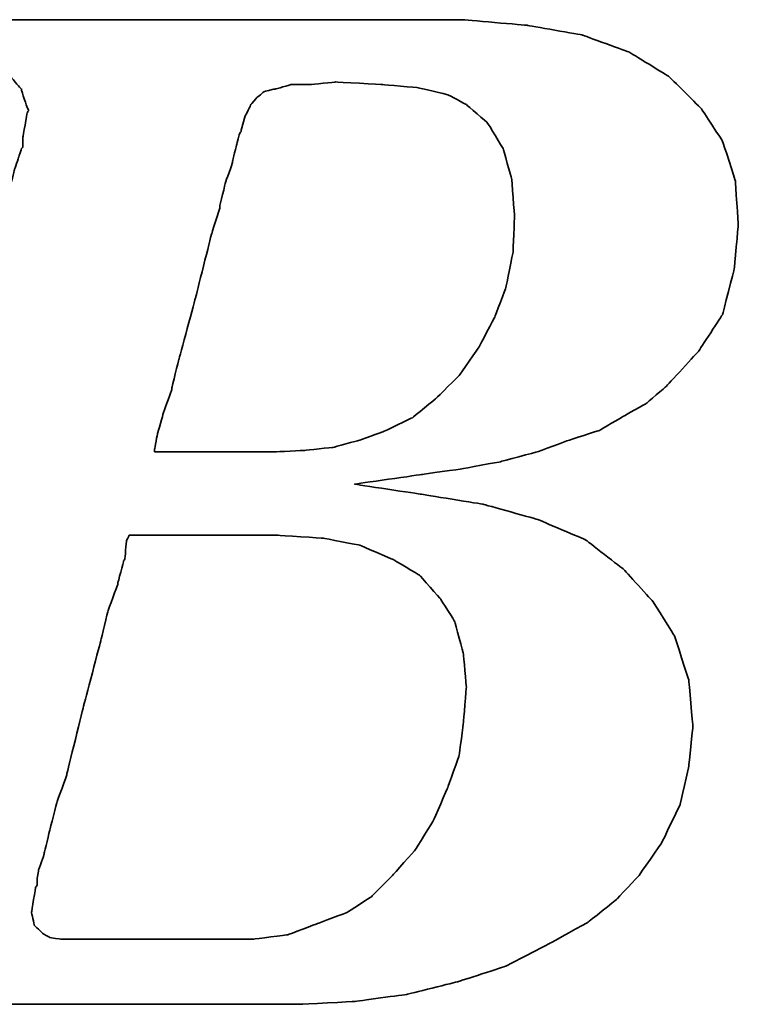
# Model space of a CAD drawing. Header units: millimetres. Extents: x 13 to 548, y 152 to 342.
# Tile 30 of 47: x 413.14 to 416.31, y 199.82 to 204.16. Entities that reach past the tile are written whole.
import ezdxf

# ---------------------------------------------------------------- set-up
doc = ezdxf.new("R2010")
doc.units = ezdxf.units.MM
doc.header["$LTSCALE"] = 0.15
doc.layers.add('DIM', color=4, linetype='CONTINUOUS')
doc.layers.add('layer 1', color=7, linetype='CONTINUOUS')

# ---------------------------------------------------------------- blocks, each defined once
blk = doc.blocks.new('TBI MOTION logo(完整正式版)')
at = {"layer": 'layer 1', "color": 22, "lineweight": 35}
for points, knots in [([(-64.65375, -6.86375), (-64.65375, -6.86375), (-64.84375, -7.29625), (-64.84375, -7.29625), (-64.84375, -7.29625), (-64.84375, -7.29625), (-64.86875, -7.34375), (-64.86875, -7.34375), (-64.86875, -7.34375), (-64.86875, -7.34375), (-64.86875, -7.36875), (-64.86875, -7.36875), (-64.86875, -7.36875), (-64.86875, -7.36875), (-65.15375, -7.65375), (-65.15375, -7.65375), (-65.15375, -7.65375), (-65.15375, -7.65375), (-65.17875, -7.65375), (-65.17875, -7.65375), (-65.17875, -7.65375), (-65.17875, -7.65375), (-65.20375, -7.67875), (-65.20375, -7.67875), (-65.20375, -7.67875), (-65.20375, -7.67875), (-65.58875, -7.87125), (-65.58875, -7.87125), (-65.58875, -7.87125), (-65.58875, -7.87125), (-65.63375, -7.87125), (-65.63375, -7.87125), (-65.63375, -7.87125), (-65.63375, -7.87125), (-65.65875, -7.89375), (-65.65875, -7.89375), (-65.65875, -7.89375), (-65.65875, -7.89375), (-66.09375, -7.94375), (-66.09375, -7.94375), (-66.09375, -7.94375), (-66.09375, -7.94375), (-66.11375, -7.94375), (-66.11375, -7.94375), (-66.11375, -7.94375), (-66.11375, -7.94375), (-66.16375, -7.94375), (-66.16375, -7.94375), (-66.16375, -7.94375), (-66.16375, -7.94375), (-66.30875, -7.94375), (-66.30875, -7.94375), (-66.30875, -7.94375), (-66.30875, -7.94375), (-66.69375, -7.94375), (-66.69375, -7.94375), (-66.69375, -7.94375), (-66.69375, -7.94375), (-67.07375, -7.94375), (-67.07375, -7.94375), (-67.07375, -7.94375), (-67.07375, -7.94375), (-67.12375, -7.94375), (-67.12375, -7.94375), (-67.12375, -7.94375), (-67.12375, -7.94375), (-67.12375, -7.96625), (-67.12375, -7.96625), (-67.12375, -7.96625), (-67.12375, -7.96625), (-67.14875, -7.99125), (-67.14875, -7.99125), (-67.14875, -7.99125), (-67.14875, -7.99125), (-67.24375, -8.34875), (-67.24375, -8.34875), (-67.24375, -8.34875), (-67.24375, -8.34875), (-67.31375, -8.68625), (-67.31375, -8.68625), (-67.31375, -8.68625), (-67.31375, -8.68625), (-67.26875, -8.68625), (-67.26875, -8.68625), (-67.26875, -8.68625), (-67.26875, -8.68625), (-67.07375, -8.68625), (-67.07375, -8.68625), (-67.07375, -8.68625), (-67.07375, -8.68625), (-66.54875, -8.68625), (-66.54875, -8.68625), (-66.54875, -8.68625), (-66.54875, -8.68625), (-65.82625, -8.68625), (-65.82625, -8.68625), (-65.82625, -8.68625), (-65.82625, -8.68625), (-65.01375, -8.68625), (-65.01375, -8.68625), (-65.01375, -8.68625), (-65.01375, -8.68625), (-64.05375, -8.68625), (-64.05375, -8.68625), (-64.05375, -8.68625), (-64.05375, -8.68625), (-62.08375, -8.68625), (-62.08375, -8.68625), (-62.08375, -8.68625), (-62.08375, -8.68625), (-60.06875, -8.68625), (-60.06875, -8.68625), (-60.06875, -8.68625), (-60.06875, -8.68625), (-59.10875, -8.68625), (-59.10875, -8.68625), (-59.10875, -8.68625), (-59.10875, -8.68625), (-58.29375, -8.68625), (-58.29375, -8.68625), (-58.29375, -8.68625), (-58.29375, -8.68625), (-57.57375, -8.68625), (-57.57375, -8.68625), (-57.57375, -8.68625), (-57.57375, -8.68625), (-57.04875, -8.68625), (-57.04875, -8.68625), (-57.04875, -8.68625), (-57.04875, -8.68625), (-56.85375, -8.68625), (-56.85375, -8.68625), (-56.85375, -8.68625), (-56.85375, -8.68625), (-56.70875, -8.68625), (-56.70875, -8.68625), (-56.70875, -8.68625), (-56.70875, -8.68625), (-56.61375, -8.68625), (-56.61375, -8.68625), (-56.61375, -8.68625), (-56.61375, -8.68625), (-56.56875, -8.68625), (-56.56875, -8.68625), (-56.56875, -8.68625), (-56.56875, -8.68625), (-55.65375, -8.63875), (-55.65375, -8.63875), (-55.65375, -8.63875), (-55.65375, -8.63875), (-54.76875, -8.51875), (-54.76875, -8.51875), (-54.76875, -8.51875), (-54.76875, -8.51875), (-53.90375, -8.30375), (-53.90375, -8.30375), (-53.90375, -8.30375), (-53.90375, -8.30375), (-53.08875, -8.03875), (-53.08875, -8.03875), (-53.08875, -8.03875), (-53.08875, -8.03875), (-52.34375, -7.65375), (-52.34375, -7.65375), (-52.34375, -7.65375), (-52.34375, -7.65375), (-51.69875, -7.29625), (-51.69875, -7.29625), (-51.69875, -7.29625), (-51.69875, -7.29625), (-51.21875, -6.91125), (-51.21875, -6.91125), (-51.21875, -6.91125), (-51.21875, -6.91125), (-50.83375, -6.50375), (-50.83375, -6.50375), (-50.83375, -6.50375), (-50.83375, -6.50375), (-50.44875, -5.94875), (-50.44875, -5.94875), (-50.44875, -5.94875), (-50.44875, -5.94875), (-50.13875, -5.30375), (-50.13875, -5.30375), (-50.13875, -5.30375), (-50.13875, -5.30375), (-49.99375, -4.65375), (-49.99375, -4.65375), (-49.99375, -4.65375), (-49.99375, -4.65375), (-49.92375, -3.98375), (-49.92375, -3.98375), (-49.92375, -3.98375), (-49.92375, -3.98375), (-49.99375, -3.19374), (-49.99375, -3.19374), (-49.99375, -3.19374), (-49.99375, -3.19374), (-50.23374, -2.44874), (-50.23374, -2.44874), (-50.23374, -2.44874), (-50.23374, -2.44874), (-50.59375, -1.87374), (-50.59375, -1.87374), (-50.59375, -1.87374), (-50.59375, -1.87374), (-51.09875, -1.31874), (-51.09875, -1.31874), (-51.09875, -1.31874), (-51.09875, -1.31874), (-51.74375, -0.81875), (-51.74375, -0.81875), (-51.74375, -0.81875), (-51.74375, -0.81875), (-52.53875, -0.48125), (-52.53875, -0.48125), (-52.53875, -0.48125), (-52.53875, -0.48125), (-53.47375, -0.21875), (-53.47375, -0.21875), (-53.47375, -0.21875), (-53.47375, -0.21875), (-54.52875, -0.04874), (-54.52875, -0.04874), (-54.52875, -0.04874), (-54.52875, -0.04874), (-55.65375, 0.12125), (-55.65375, 0.12125), (-55.65375, 0.12125), (-55.65375, 0.12125), (-54.50375, 0.28624), (-54.50375, 0.28624), (-54.50375, 0.28624), (-54.50375, 0.28624), (-53.83375, 0.38124), (-53.83375, 0.38124), (-53.83375, 0.38124), (-53.83375, 0.38124), (-53.18375, 0.50125), (-53.18375, 0.50125), (-53.18375, 0.50125), (-53.18375, 0.50125), (-52.55875, 0.66874), (-52.55875, 0.66874), (-52.55875, 0.66874), (-52.55875, 0.66874), (-52.03375, 0.86124), (-52.03375, 0.86124), (-52.03375, 0.86124), (-52.03375, 0.86124), (-51.50374, 1.03124), (-51.50374, 1.03124), (-51.50374, 1.03124), (-51.50374, 1.03124), (-51.09875, 1.27125), (-51.09875, 1.27125), (-51.09875, 1.27125), (-51.09875, 1.27125), (-50.71375, 1.48624), (-50.71375, 1.48624), (-50.71375, 1.48624), (-50.71375, 1.48624), (-50.37625, 1.77625), (-50.37625, 1.77625), (-50.37625, 1.77625), (-50.37625, 1.77625), (-49.82375, 2.37625), (-49.82375, 2.37625), (-49.82375, 2.37625), (-49.82375, 2.37625), (-49.41875, 2.99625), (-49.41875, 2.99625), (-49.41875, 2.99625), (-49.41875, 2.99625), (-49.22375, 3.76625), (-49.22375, 3.76625), (-49.22375, 3.76625), (-49.22375, 3.76625), (-49.15375, 4.50874), (-49.15375, 4.50874), (-49.15375, 4.50874), (-49.15375, 4.50874), (-49.20375, 5.25125), (-49.20375, 5.25125), (-49.20375, 5.25125), (-49.20375, 5.25125), (-49.41875, 5.92625), (-49.41875, 5.92625), (-49.41875, 5.92625), (-49.41875, 5.92625), (-49.77875, 6.47625), (-49.77875, 6.47625), (-49.77875, 6.47625), (-49.77875, 6.47625), (-50.33125, 7.02624), (-50.33125, 7.02624), (-50.33125, 7.02624), (-50.33125, 7.02624), (-51.00125, 7.43625), (-51.00125, 7.43625), (-51.00125, 7.43625), (-51.00125, 7.43625), (-51.79375, 7.72625), (-51.79375, 7.72625), (-51.79375, 7.72625), (-51.79375, 7.72625), (-52.72875, 7.89124), (-52.72875, 7.89124), (-52.72875, 7.89124), (-52.72875, 7.89124), (-53.83375, 7.98625), (-53.83375, 7.98625), (-53.83375, 7.98625), (-53.83375, 7.98625), (-53.92875, 7.98625), (-53.92875, 7.98625), (-53.92875, 7.98625), (-53.92875, 7.98625), (-54.26375, 7.98625), (-54.26375, 7.98625), (-54.26375, 7.98625), (-54.26375, 7.98625), (-54.74375, 7.98625), (-54.74375, 7.98625), (-54.74375, 7.98625), (-54.74375, 7.98625), (-55.36875, 7.98625), (-55.36875, 7.98625), (-55.36875, 7.98625), (-55.36875, 7.98625), (-56.13375, 7.98625), (-56.13375, 7.98625), (-56.13375, 7.98625), (-56.13375, 7.98625), (-56.94875, 7.98625), (-56.94875, 7.98625), (-56.94875, 7.98625), (-56.94875, 7.98625), (-58.77625, 7.98625), (-58.77625, 7.98625), (-58.77625, 7.98625), (-58.77625, 7.98625), (-60.59875, 7.98625), (-60.59875, 7.98625), (-60.59875, 7.98625), (-60.59875, 7.98625), (-61.41375, 7.98625), (-61.41375, 7.98625), (-61.41375, 7.98625), (-61.41375, 7.98625), (-62.17875, 7.98625), (-62.17875, 7.98625), (-62.17875, 7.98625), (-62.17875, 7.98625), (-62.80375, 7.98625), (-62.80375, 7.98625), (-62.80375, 7.98625), (-62.80375, 7.98625), (-63.30625, 7.98625), (-63.30625, 7.98625), (-63.30625, 7.98625), (-63.30625, 7.98625), (-63.57375, 7.98625), (-63.57375, 7.98625), (-63.57375, 7.98625), (-63.57375, 7.98625), (-63.57375, 7.96375), (-63.57375, 7.96375), (-63.57375, 7.96375), (-63.57375, 7.96375), (-63.59875, 7.94125), (-63.59875, 7.94125), (-63.59875, 7.94125), (-63.59875, 7.94125), (-63.69375, 7.55625), (-63.69375, 7.55625), (-63.69375, 7.55625), (-63.69375, 7.55625), (-63.76375, 7.24624), (-63.76375, 7.24624), (-63.76375, 7.24624), (-63.76375, 7.24624), (-63.23875, 7.24624), (-63.23875, 7.24624), (-63.23875, 7.24624), (-63.23875, 7.24624), (-62.75875, 7.24624), (-62.75875, 7.24624), (-62.75875, 7.24624), (-62.75875, 7.24624), (-62.61125, 7.24624), (-62.61125, 7.24624), (-62.61125, 7.24624), (-62.61125, 7.24624), (-62.56625, 7.24624), (-62.56625, 7.24624), (-62.56625, 7.24624), (-62.56625, 7.24624), (-62.22875, 7.24624), (-62.22875, 7.24624), (-62.22875, 7.24624), (-62.22875, 7.24624), (-62.20375, 7.24624), (-62.20375, 7.24624), (-62.20375, 7.24624), (-62.20375, 7.24624), (-62.17875, 7.21875), (-62.17875, 7.21875), (-62.17875, 7.21875), (-62.17875, 7.21875), (-61.96375, 7.17125), (-61.96375, 7.17125), (-61.96375, 7.17125), (-61.96375, 7.17125), (-61.72375, 7.12624), (-61.72375, 7.12624), (-61.72375, 7.12624), (-61.72375, 7.12624), (-61.70375, 7.12624), (-61.70375, 7.12624), (-61.70375, 7.12624), (-61.70375, 7.12624), (-61.55875, 7.07624), (-61.55875, 7.07624), (-61.55875, 7.07624), (-61.55875, 7.07624), (-61.50875, 7.07624), (-61.50875, 7.07624), (-61.50875, 7.07624), (-61.50875, 7.07624), (-61.48375, 7.02624), (-61.48375, 7.02624), (-61.48375, 7.02624), (-61.48375, 7.02624), (-61.31875, 6.83375), (-61.31875, 6.83375), (-61.31875, 6.83375), (-61.31875, 6.83375), (-61.29375, 6.81125), (-61.29375, 6.81125), (-61.29375, 6.81125), (-61.29375, 6.81125), (-61.29375, 6.78625), (-61.29375, 6.78625), (-61.29375, 6.78625), (-61.29375, 6.78625), (-61.19875, 6.50124), (-61.19875, 6.50124), (-61.19875, 6.50124), (-61.19875, 6.50124), (-61.17375, 6.45124), (-61.17375, 6.45124), (-61.17375, 6.45124), (-61.17375, 6.45124), (-61.19875, 6.40625), (-61.19875, 6.40625), (-61.19875, 6.40625), (-61.19875, 6.40625), (-61.26875, 5.99624), (-61.26875, 5.99624), (-61.26875, 5.99624), (-61.26875, 5.99624), (-61.26875, 5.85125), (-61.26875, 5.85125), (-61.26875, 5.85125), (-61.26875, 5.85125), (-61.26875, 5.82625), (-61.26875, 5.82625), (-61.26875, 5.82625), (-61.26875, 5.82625), (-61.29375, 5.80625), (-61.29375, 5.80625), (-61.29375, 5.80625), (-61.29375, 5.80625), (-61.34125, 5.66125), (-61.34125, 5.66125), (-61.34125, 5.66125), (-61.34125, 5.66125), (-61.41375, 5.44625), (-61.41375, 5.44625), (-61.41375, 5.44625), (-61.41375, 5.44625), (-61.48375, 5.15625), (-61.48375, 5.15625), (-61.48375, 5.15625), (-61.48375, 5.15625), (-61.58375, 4.82124), (-61.58375, 4.82124), (-61.58375, 4.82124), (-61.58375, 4.82124), (-61.79875, 4.00375), (-61.79875, 4.00375), (-61.79875, 4.00375), (-61.79875, 4.00375), (-62.05875, 2.99625), (-62.05875, 2.99625), (-62.05875, 2.99625), (-62.05875, 2.99625), (-62.34875, 1.91625), (-62.34875, 1.91625), (-62.34875, 1.91625), (-62.34875, 1.91625), (-62.97375, -0.41124), (-62.97375, -0.41124), (-62.97375, -0.41124), (-62.97375, -0.41124), (-63.59875, -2.75875), (-63.59875, -2.75875), (-63.59875, -2.75875), (-63.59875, -2.75875), (-63.88375, -3.86374), (-63.88375, -3.86374), (-63.88375, -3.86374), (-63.88375, -3.86374), (-64.14875, -4.82374), (-64.14875, -4.82374), (-64.14875, -4.82374), (-64.14875, -4.82374), (-64.36375, -5.64125), (-64.36375, -5.64125), (-64.36375, -5.64125), (-64.36375, -5.64125), (-64.43625, -5.97625), (-64.43625, -5.97625), (-64.43625, -5.97625), (-64.43625, -5.97625), (-64.50875, -6.28625), (-64.50875, -6.28625), (-64.50875, -6.28625), (-64.50875, -6.28625), (-64.50875, -6.30875), (-64.50875, -6.30875), (-64.50875, -6.30875), (-64.50875, -6.30875), (-64.57875, -6.50375), (-64.57875, -6.50375), (-64.57875, -6.50375), (-64.57875, -6.50375), (-64.62875, -6.69625), (-64.62875, -6.69625), (-64.62875, -6.69625), (-64.62875, -6.69625), (-64.62875, -6.76875), (-64.62875, -6.76875), (-64.62875, -6.76875), (-64.62875, -6.76875), (-64.62875, -6.81375), (-64.62875, -6.81375), (-64.62875, -6.81375), (-64.62875, -6.81375), (-64.62875, -6.83875), (-64.62875, -6.83875), (-64.62875, -6.83875), (-64.62875, -6.83875), (-64.65375, -6.86375), (-64.65375, -6.86375)], [0, 0, 0, 0, 0.00719424, 0.00719424, 0.00719424, 0.00719425, 0.01438849, 0.01438849, 0.01438849, 0.0143885, 0.02158273, 0.02158273, 0.02158273, 0.02158274, 0.02877698, 0.02877698, 0.02877698, 0.02877699, 0.03597122, 0.03597122, 0.03597122, 0.03597123, 0.04316547, 0.04316547, 0.04316547, 0.04316548, 0.05035971, 0.05035971, 0.05035971, 0.05035972, 0.05755396, 0.05755396, 0.05755396, 0.05755397, 0.0647482, 0.0647482, 0.0647482, 0.06474821, 0.07194245, 0.07194245, 0.07194245, 0.07194246, 0.07913669, 0.07913669, 0.07913669, 0.0791367, 0.08633094, 0.08633094, 0.08633094, 0.08633095, 0.09352518, 0.09352518, 0.09352518, 0.09352519, 0.10071942, 0.10071942, 0.10071942, 0.10071943, 0.10791367, 0.10791367, 0.10791367, 0.10791368, 0.11510791, 0.11510791, 0.11510791, 0.11510792, 0.12230216, 0.12230216, 0.12230216, 0.12230217, 0.1294964, 0.1294964, 0.1294964, 0.12949641, 0.13669065, 0.13669065, 0.13669065, 0.13669066, 0.14388489, 0.14388489, 0.14388489, 0.1438849, 0.15107914, 0.15107914, 0.15107914, 0.15107915, 0.15827338, 0.15827338, 0.15827338, 0.15827339, 0.16546763, 0.16546763, 0.16546763, 0.16546764, 0.17266187, 0.17266187, 0.17266187, 0.17266188, 0.17985612, 0.17985612, 0.17985612, 0.17985613, 0.18705036, 0.18705036, 0.18705036, 0.18705037, 0.1942446, 0.1942446, 0.1942446, 0.19424461, 0.20143885, 0.20143885, 0.20143885, 0.20143886, 0.20863309, 0.20863309, 0.20863309, 0.2086331, 0.21582734, 0.21582734, 0.21582734, 0.21582735, 0.22302158, 0.22302158, 0.22302158, 0.22302159, 0.23021583, 0.23021583, 0.23021583, 0.23021584, 0.23741007, 0.23741007, 0.23741007, 0.23741008, 0.24460432, 0.24460432, 0.24460432, 0.24460433, 0.25179856, 0.25179856, 0.25179856, 0.25179857, 0.25899281, 0.25899281, 0.25899281, 0.25899282, 0.26618705, 0.26618705, 0.26618705, 0.26618706, 0.27338129, 0.27338129, 0.27338129, 0.2733813, 0.28057554, 0.28057554, 0.28057554, 0.28057555, 0.28776978, 0.28776978, 0.28776978, 0.28776979, 0.29496403, 0.29496403, 0.29496403, 0.29496404, 0.30215827, 0.30215827, 0.30215827, 0.30215828, 0.30935252, 0.30935252, 0.30935252, 0.30935253, 0.31654676, 0.31654676, 0.31654676, 0.31654677, 0.32374101, 0.32374101, 0.32374101, 0.32374102, 0.33093525, 0.33093525, 0.33093525, 0.33093526, 0.3381295, 0.3381295, 0.3381295, 0.33812951, 0.34532374, 0.34532374, 0.34532374, 0.34532375, 0.35251799, 0.35251799, 0.35251799, 0.352518, 0.35971223, 0.35971223, 0.35971223, 0.35971224, 0.36690647, 0.36690647, 0.36690647, 0.36690648, 0.37410072, 0.37410072, 0.37410072, 0.37410073, 0.38129496, 0.38129496, 0.38129496, 0.38129497, 0.38848921, 0.38848921, 0.38848921, 0.38848922, 0.39568345, 0.39568345, 0.39568345, 0.39568346, 0.4028777, 0.4028777, 0.4028777, 0.40287771, 0.41007194, 0.41007194, 0.41007194, 0.41007195, 0.41726619, 0.41726619, 0.41726619, 0.4172662, 0.42446043, 0.42446043, 0.42446043, 0.42446044, 0.43165468, 0.43165468, 0.43165468, 0.43165469, 0.43884892, 0.43884892, 0.43884892, 0.43884893, 0.44604317, 0.44604317, 0.44604317, 0.44604318, 0.45323741, 0.45323741, 0.45323741, 0.45323742, 0.46043165, 0.46043165, 0.46043165, 0.46043166, 0.4676259, 0.4676259, 0.4676259, 0.46762591, 0.47482014, 0.47482014, 0.47482014, 0.47482015, 0.48201439, 0.48201439, 0.48201439, 0.4820144, 0.48920863, 0.48920863, 0.48920863, 0.48920864, 0.49640288, 0.49640288, 0.49640288, 0.49640289, 0.50359712, 0.50359712, 0.50359712, 0.50359713, 0.51079137, 0.51079137, 0.51079137, 0.51079138, 0.51798561, 0.51798561, 0.51798561, 0.51798562, 0.52517986, 0.52517986, 0.52517986, 0.52517987, 0.5323741, 0.5323741, 0.5323741, 0.53237411, 0.53956835, 0.53956835, 0.53956835, 0.53956836, 0.54676259, 0.54676259, 0.54676259, 0.5467626, 0.55395683, 0.55395683, 0.55395683, 0.55395684, 0.56115108, 0.56115108, 0.56115108, 0.56115109, 0.56834532, 0.56834532, 0.56834532, 0.56834533, 0.57553957, 0.57553957, 0.57553957, 0.57553958, 0.58273381, 0.58273381, 0.58273381, 0.58273382, 0.58992806, 0.58992806, 0.58992806, 0.58992807, 0.5971223, 0.5971223, 0.5971223, 0.59712231, 0.60431655, 0.60431655, 0.60431655, 0.60431656, 0.61151079, 0.61151079, 0.61151079, 0.6115108, 0.61870504, 0.61870504, 0.61870504, 0.61870505, 0.62589928, 0.62589928, 0.62589928, 0.62589929, 0.63309353, 0.63309353, 0.63309353, 0.63309354, 0.64028777, 0.64028777, 0.64028777, 0.64028778, 0.64748201, 0.64748201, 0.64748201, 0.64748202, 0.65467626, 0.65467626, 0.65467626, 0.65467627, 0.6618705, 0.6618705, 0.6618705, 0.66187051, 0.66906475, 0.66906475, 0.66906475, 0.66906476, 0.67625899, 0.67625899, 0.67625899, 0.676259, 0.68345324, 0.68345324, 0.68345324, 0.68345325, 0.69064748, 0.69064748, 0.69064748, 0.69064749, 0.69784173, 0.69784173, 0.69784173, 0.69784174, 0.70503597, 0.70503597, 0.70503597, 0.70503598, 0.71223022, 0.71223022, 0.71223022, 0.71223023, 0.71942446, 0.71942446, 0.71942446, 0.71942447, 0.72661871, 0.72661871, 0.72661871, 0.72661872, 0.73381295, 0.73381295, 0.73381295, 0.73381296, 0.74100719, 0.74100719, 0.74100719, 0.7410072, 0.74820144, 0.74820144, 0.74820144, 0.74820145, 0.75539568, 0.75539568, 0.75539568, 0.75539569, 0.76258993, 0.76258993, 0.76258993, 0.76258994, 0.76978417, 0.76978417, 0.76978417, 0.76978418, 0.77697842, 0.77697842, 0.77697842, 0.77697843, 0.78417266, 0.78417266, 0.78417266, 0.78417267, 0.79136691, 0.79136691, 0.79136691, 0.79136692, 0.79856115, 0.79856115, 0.79856115, 0.79856116, 0.8057554, 0.8057554, 0.8057554, 0.80575541, 0.81294964, 0.81294964, 0.81294964, 0.81294965, 0.82014388, 0.82014388, 0.82014388, 0.82014389, 0.82733813, 0.82733813, 0.82733813, 0.82733814, 0.83453237, 0.83453237, 0.83453237, 0.83453238, 0.84172662, 0.84172662, 0.84172662, 0.84172663, 0.84892086, 0.84892086, 0.84892086, 0.84892087, 0.85611511, 0.85611511, 0.85611511, 0.85611512, 0.86330935, 0.86330935, 0.86330935, 0.86330936, 0.8705036, 0.8705036, 0.8705036, 0.87050361, 0.87769784, 0.87769784, 0.87769784, 0.87769785, 0.88489209, 0.88489209, 0.88489209, 0.8848921, 0.89208633, 0.89208633, 0.89208633, 0.89208634, 0.89928058, 0.89928058, 0.89928058, 0.89928059, 0.90647482, 0.90647482, 0.90647482, 0.90647483, 0.91366906, 0.91366906, 0.91366906, 0.91366907, 0.92086331, 0.92086331, 0.92086331, 0.92086332, 0.92805755, 0.92805755, 0.92805755, 0.92805756, 0.9352518, 0.9352518, 0.9352518, 0.93525181, 0.94244604, 0.94244604, 0.94244604, 0.94244605, 0.94964029, 0.94964029, 0.94964029, 0.9496403, 0.95683453, 0.95683453, 0.95683453, 0.95683454, 0.96402878, 0.96402878, 0.96402878, 0.96402879, 0.97122302, 0.97122302, 0.97122302, 0.97122303, 0.97841727, 0.97841727, 0.97841727, 0.97841728, 0.98561151, 0.98561151, 0.98561151, 0.98561152, 0.99280576, 0.99280576, 0.99280576, 0.99280577, 1, 1, 1, 1]), ([(-57.50375, 6.35625), (-57.50375, 6.35625), (-57.57375, 6.11625), (-57.57375, 6.11625), (-57.57375, 6.11625), (-57.57375, 6.11625), (-57.57375, 6.09125), (-57.57375, 6.09125), (-57.57375, 6.09125), (-57.57375, 6.09125), (-57.59875, 6.06625), (-57.59875, 6.06625), (-57.59875, 6.06625), (-57.59875, 6.06625), (-57.64875, 5.87625), (-57.64875, 5.87625), (-57.64875, 5.87625), (-57.64875, 5.87625), (-57.71875, 5.58875), (-57.71875, 5.58875), (-57.71875, 5.58875), (-57.71875, 5.58875), (-57.71875, 5.56625), (-57.71875, 5.56625), (-57.71875, 5.56625), (-57.71875, 5.56625), (-57.83875, 5.23125), (-57.83875, 5.23125), (-57.83875, 5.23125), (-57.83875, 5.23125), (-57.93625, 4.82124), (-57.93625, 4.82124), (-57.93625, 4.82124), (-57.93625, 4.82124), (-57.93625, 4.79624), (-57.93625, 4.79624), (-57.93625, 4.79624), (-57.93625, 4.79624), (-58.07875, 4.34125), (-58.07875, 4.34125), (-58.07875, 4.34125), (-58.07875, 4.34125), (-58.34375, 3.28625), (-58.34375, 3.28625), (-58.34375, 3.28625), (-58.34375, 3.28625), (-58.62875, 2.23124), (-58.62875, 2.23124), (-58.62875, 2.23124), (-58.62875, 2.23124), (-58.74875, 1.75125), (-58.74875, 1.75125), (-58.74875, 1.75125), (-58.74875, 1.75125), (-58.74875, 1.72625), (-58.74875, 1.72625), (-58.74875, 1.72625), (-58.74875, 1.72625), (-58.89375, 1.31625), (-58.89375, 1.31625), (-58.89375, 1.31625), (-58.89375, 1.31625), (-58.98875, 0.98124), (-58.98875, 0.98124), (-58.98875, 0.98124), (-58.98875, 0.98124), (-59.03875, 0.71625), (-59.03875, 0.71625), (-59.03875, 0.71625), (-59.03875, 0.71625), (-59.03875, 0.66874), (-59.03875, 0.66874), (-59.03875, 0.66874), (-59.03875, 0.66874), (-58.91875, 0.66874), (-58.91875, 0.66874), (-58.91875, 0.66874), (-58.91875, 0.66874), (-58.53375, 0.66874), (-58.53375, 0.66874), (-58.53375, 0.66874), (-58.53375, 0.66874), (-58.10375, 0.66874), (-58.10375, 0.66874), (-58.10375, 0.66874), (-58.10375, 0.66874), (-57.66875, 0.66874), (-57.66875, 0.66874), (-57.66875, 0.66874), (-57.66875, 0.66874), (-57.33375, 0.66874), (-57.33375, 0.66874), (-57.33375, 0.66874), (-57.33375, 0.66874), (-57.09375, 0.66874), (-57.09375, 0.66874), (-57.09375, 0.66874), (-57.09375, 0.66874), (-56.99875, 0.66874), (-56.99875, 0.66874), (-56.99875, 0.66874), (-56.99875, 0.66874), (-56.49375, 0.69374), (-56.49375, 0.69374), (-56.49375, 0.69374), (-56.49375, 0.69374), (-56.01375, 0.74374), (-56.01375, 0.74374), (-56.01375, 0.74374), (-56.01375, 0.74374), (-55.58375, 0.86124), (-55.58375, 0.86124), (-55.58375, 0.86124), (-55.58375, 0.86124), (-55.17375, 1.00624), (-55.17375, 1.00624), (-55.17375, 1.00624), (-55.17375, 1.00624), (-54.67375, 1.24625), (-54.67375, 1.24625), (-54.67375, 1.24625), (-54.67375, 1.24625), (-54.26375, 1.58124), (-54.26375, 1.58124), (-54.26375, 1.58124), (-54.26375, 1.58124), (-53.87875, 1.96374), (-53.87875, 1.96374), (-53.87875, 1.96374), (-53.87875, 1.96374), (-53.54375, 2.44625), (-53.54375, 2.44625), (-53.54375, 2.44625), (-53.54375, 2.44625), (-53.27875, 2.95125), (-53.27875, 2.95125), (-53.27875, 2.95125), (-53.27875, 2.95125), (-53.08875, 3.45124), (-53.08875, 3.45124), (-53.08875, 3.45124), (-53.08875, 3.45124), (-52.96875, 4.05124), (-52.96875, 4.05124), (-52.96875, 4.05124), (-52.96875, 4.05124), (-52.94375, 4.65125), (-52.94375, 4.65125), (-52.94375, 4.65125), (-52.94375, 4.65125), (-52.99375, 5.30125), (-52.99375, 5.30125), (-52.99375, 5.30125), (-52.99375, 5.30125), (-53.13875, 5.80625), (-53.13875, 5.80625), (-53.13875, 5.80625), (-53.13875, 5.80625), (-53.39875, 6.23625), (-53.39875, 6.23625), (-53.39875, 6.23625), (-53.39875, 6.23625), (-53.75875, 6.54875), (-53.75875, 6.54875), (-53.75875, 6.54875), (-53.75875, 6.54875), (-54.07375, 6.71625), (-54.07375, 6.71625), (-54.07375, 6.71625), (-54.07375, 6.71625), (-54.57375, 6.83375), (-54.57375, 6.83375), (-54.57375, 6.83375), (-54.57375, 6.83375), (-55.17375, 6.88625), (-55.17375, 6.88625), (-55.17375, 6.88625), (-55.17375, 6.88625), (-55.96875, 6.93125), (-55.96875, 6.93125), (-55.96875, 6.93125), (-55.96875, 6.93125), (-56.39875, 6.88625), (-56.39875, 6.88625), (-56.39875, 6.88625), (-56.39875, 6.88625), (-56.42125, 6.88625), (-56.42125, 6.88625), (-56.42125, 6.88625), (-56.42125, 6.88625), (-56.73375, 6.88625), (-56.73375, 6.88625), (-56.73375, 6.88625), (-56.73375, 6.88625), (-56.99875, 6.81125), (-56.99875, 6.81125), (-56.99875, 6.81125), (-56.99875, 6.81125), (-57.02375, 6.81125), (-57.02375, 6.81125), (-57.02375, 6.81125), (-57.02375, 6.81125), (-57.18875, 6.76625), (-57.18875, 6.76625), (-57.18875, 6.76625), (-57.18875, 6.76625), (-57.30875, 6.66625), (-57.30875, 6.66625), (-57.30875, 6.66625), (-57.30875, 6.66625), (-57.40875, 6.54875), (-57.40875, 6.54875), (-57.40875, 6.54875), (-57.40875, 6.54875), (-57.50375, 6.35625), (-57.50375, 6.35625)], [0, 0, 0, 0, 0.01851852, 0.01851852, 0.01851852, 0.01851853, 0.03703704, 0.03703704, 0.03703704, 0.03703705, 0.05555556, 0.05555556, 0.05555556, 0.05555557, 0.07407407, 0.07407407, 0.07407407, 0.07407408, 0.09259259, 0.09259259, 0.09259259, 0.0925926, 0.11111111, 0.11111111, 0.11111111, 0.11111112, 0.12962963, 0.12962963, 0.12962963, 0.12962964, 0.14814815, 0.14814815, 0.14814815, 0.14814816, 0.16666667, 0.16666667, 0.16666667, 0.16666668, 0.18518519, 0.18518519, 0.18518519, 0.1851852, 0.2037037, 0.2037037, 0.2037037, 0.20370371, 0.22222222, 0.22222222, 0.22222222, 0.22222223, 0.24074074, 0.24074074, 0.24074074, 0.24074075, 0.25925926, 0.25925926, 0.25925926, 0.25925927, 0.27777778, 0.27777778, 0.27777778, 0.27777779, 0.2962963, 0.2962963, 0.2962963, 0.29629631, 0.31481481, 0.31481481, 0.31481481, 0.31481482, 0.33333333, 0.33333333, 0.33333333, 0.33333334, 0.35185185, 0.35185185, 0.35185185, 0.35185186, 0.37037037, 0.37037037, 0.37037037, 0.37037038, 0.38888889, 0.38888889, 0.38888889, 0.3888889, 0.40740741, 0.40740741, 0.40740741, 0.40740742, 0.42592593, 0.42592593, 0.42592593, 0.42592594, 0.44444444, 0.44444444, 0.44444444, 0.44444445, 0.46296296, 0.46296296, 0.46296296, 0.46296297, 0.48148148, 0.48148148, 0.48148148, 0.48148149, 0.5, 0.5, 0.5, 0.50000001, 0.51851852, 0.51851852, 0.51851852, 0.51851853, 0.53703704, 0.53703704, 0.53703704, 0.53703705, 0.55555556, 0.55555556, 0.55555556, 0.55555557, 0.57407407, 0.57407407, 0.57407407, 0.57407408, 0.59259259, 0.59259259, 0.59259259, 0.5925926, 0.61111111, 0.61111111, 0.61111111, 0.61111112, 0.62962963, 0.62962963, 0.62962963, 0.62962964, 0.64814815, 0.64814815, 0.64814815, 0.64814816, 0.66666667, 0.66666667, 0.66666667, 0.66666668, 0.68518519, 0.68518519, 0.68518519, 0.6851852, 0.7037037, 0.7037037, 0.7037037, 0.70370371, 0.72222222, 0.72222222, 0.72222222, 0.72222223, 0.74074074, 0.74074074, 0.74074074, 0.74074075, 0.75925926, 0.75925926, 0.75925926, 0.75925927, 0.77777778, 0.77777778, 0.77777778, 0.77777779, 0.7962963, 0.7962963, 0.7962963, 0.79629631, 0.81481481, 0.81481481, 0.81481481, 0.81481482, 0.83333333, 0.83333333, 0.83333333, 0.83333334, 0.85185185, 0.85185185, 0.85185185, 0.85185186, 0.87037037, 0.87037037, 0.87037037, 0.87037038, 0.88888889, 0.88888889, 0.88888889, 0.8888889, 0.90740741, 0.90740741, 0.90740741, 0.90740742, 0.92592593, 0.92592593, 0.92592593, 0.92592594, 0.94444444, 0.94444444, 0.94444444, 0.94444445, 0.96296296, 0.96296296, 0.96296296, 0.96296297, 0.98148148, 0.98148148, 0.98148148, 0.98148149, 1, 1, 1, 1]), ([(-61.03125, -6.57375), (-61.03125, -6.57375), (-61.03125, -6.67125), (-61.03125, -6.67125), (-61.03125, -6.67125), (-61.03125, -6.67125), (-61.05375, -6.69625), (-61.05375, -6.69625), (-61.05375, -6.69625), (-61.05375, -6.69625), (-61.12375, -7.12875), (-61.12375, -7.12875), (-61.12375, -7.12875), (-61.12375, -7.12875), (-61.07875, -7.34375), (-61.07875, -7.34375), (-61.07875, -7.34375), (-61.07875, -7.34375), (-60.93375, -7.48875), (-60.93375, -7.48875), (-60.93375, -7.48875), (-60.93375, -7.48875), (-60.81375, -7.55625), (-60.81375, -7.55625), (-60.81375, -7.55625), (-60.81375, -7.55625), (-60.62375, -7.58375), (-60.62375, -7.58375), (-60.62375, -7.58375), (-60.62375, -7.58375), (-60.30875, -7.58375), (-60.30875, -7.58375), (-60.30875, -7.58375), (-60.30875, -7.58375), (-59.97375, -7.58375), (-59.97375, -7.58375), (-59.97375, -7.58375), (-59.97375, -7.58375), (-59.87875, -7.58375), (-59.87875, -7.58375), (-59.87875, -7.58375), (-59.87875, -7.58375), (-59.63625, -7.58375), (-59.63625, -7.58375), (-59.63625, -7.58375), (-59.63625, -7.58375), (-58.96875, -7.58375), (-58.96875, -7.58375), (-58.96875, -7.58375), (-58.96875, -7.58375), (-58.29375, -7.58375), (-58.29375, -7.58375), (-58.29375, -7.58375), (-58.29375, -7.58375), (-58.05375, -7.58375), (-58.05375, -7.58375), (-58.05375, -7.58375), (-58.05375, -7.58375), (-57.98375, -7.58375), (-57.98375, -7.58375), (-57.98375, -7.58375), (-57.98375, -7.58375), (-57.35875, -7.58375), (-57.35875, -7.58375), (-57.35875, -7.58375), (-57.35875, -7.58375), (-56.78375, -7.50875), (-56.78375, -7.50875), (-56.78375, -7.50875), (-56.78375, -7.50875), (-56.27875, -7.31875), (-56.27875, -7.31875), (-56.27875, -7.31875), (-56.27875, -7.31875), (-55.77375, -7.12875), (-55.77375, -7.12875), (-55.77375, -7.12875), (-55.77375, -7.12875), (-55.36875, -6.86375), (-55.36875, -6.86375), (-55.36875, -6.86375), (-55.36875, -6.86375), (-55.00875, -6.50375), (-55.00875, -6.50375), (-55.00875, -6.50375), (-55.00875, -6.50375), (-54.62375, -6.06875), (-54.62375, -6.06875), (-54.62375, -6.06875), (-54.62375, -6.06875), (-54.31375, -5.56875), (-54.31375, -5.56875), (-54.31375, -5.56875), (-54.31375, -5.56875), (-54.07375, -5.01625), (-54.07375, -5.01625), (-54.07375, -5.01625), (-54.07375, -5.01625), (-53.87875, -4.46374), (-53.87875, -4.46374), (-53.87875, -4.46374), (-53.87875, -4.46374), (-53.80875, -3.91375), (-53.80875, -3.91375), (-53.80875, -3.91375), (-53.80875, -3.91375), (-53.75875, -3.31375), (-53.75875, -3.31375), (-53.75875, -3.31375), (-53.75875, -3.31375), (-53.80875, -2.75875), (-53.80875, -2.75875), (-53.80875, -2.75875), (-53.80875, -2.75875), (-53.95375, -2.20875), (-53.95375, -2.20875), (-53.95375, -2.20875), (-53.95375, -2.20875), (-54.19375, -1.82625), (-54.19375, -1.82625), (-54.19375, -1.82625), (-54.19375, -1.82625), (-54.55375, -1.41875), (-54.55375, -1.41875), (-54.55375, -1.41875), (-54.55375, -1.41875), (-55.00875, -1.15125), (-55.00875, -1.15125), (-55.00875, -1.15125), (-55.00875, -1.15125), (-55.56125, -0.91375), (-55.56125, -0.91375), (-55.56125, -0.91375), (-55.56125, -0.91375), (-56.18125, -0.79375), (-56.18125, -0.79375), (-56.18125, -0.79375), (-56.18125, -0.79375), (-56.94875, -0.74374), (-56.94875, -0.74374), (-56.94875, -0.74374), (-56.94875, -0.74374), (-56.99875, -0.74374), (-56.99875, -0.74374), (-56.99875, -0.74374), (-56.99875, -0.74374), (-57.09375, -0.74374), (-57.09375, -0.74374), (-57.09375, -0.74374), (-57.09375, -0.74374), (-57.38375, -0.74374), (-57.38375, -0.74374), (-57.38375, -0.74374), (-57.38375, -0.74374), (-57.76875, -0.74374), (-57.76875, -0.74374), (-57.76875, -0.74374), (-57.76875, -0.74374), (-58.24625, -0.74374), (-58.24625, -0.74374), (-58.24625, -0.74374), (-58.24625, -0.74374), (-58.72875, -0.74374), (-58.72875, -0.74374), (-58.72875, -0.74374), (-58.72875, -0.74374), (-59.20875, -0.74374), (-59.20875, -0.74374), (-59.20875, -0.74374), (-59.20875, -0.74374), (-59.46875, -0.74374), (-59.46875, -0.74374), (-59.46875, -0.74374), (-59.46875, -0.74374), (-59.51625, -0.83875), (-59.51625, -0.83875), (-59.51625, -0.83875), (-59.51625, -0.83875), (-59.54375, -1.15125), (-59.54375, -1.15125), (-59.54375, -1.15125), (-59.54375, -1.15125), (-59.56375, -1.17874), (-59.56375, -1.17874), (-59.56375, -1.17874), (-59.56375, -1.17874), (-59.66375, -1.55875), (-59.66375, -1.55875), (-59.66375, -1.55875), (-59.66375, -1.55875), (-59.66375, -1.58375), (-59.66375, -1.58375), (-59.66375, -1.58375), (-59.66375, -1.58375), (-59.82875, -2.01874), (-59.82875, -2.01874), (-59.82875, -2.01874), (-59.82875, -2.01874), (-59.94875, -2.52125), (-59.94875, -2.52125), (-59.94875, -2.52125), (-59.94875, -2.52125), (-60.23875, -3.62375), (-60.23875, -3.62375), (-60.23875, -3.62375), (-60.23875, -3.62375), (-60.52375, -4.77624), (-60.52375, -4.77624), (-60.52375, -4.77624), (-60.52375, -4.77624), (-60.52375, -4.79874), (-60.52375, -4.79874), (-60.52375, -4.79874), (-60.52375, -4.79874), (-60.69125, -5.25375), (-60.69125, -5.25375), (-60.69125, -5.25375), (-60.69125, -5.25375), (-60.81375, -5.73625), (-60.81375, -5.73625), (-60.81375, -5.73625), (-60.81375, -5.73625), (-60.90875, -6.11875), (-60.90875, -6.11875), (-60.90875, -6.11875), (-60.90875, -6.11875), (-60.90875, -6.14375), (-60.90875, -6.14375), (-60.90875, -6.14375), (-60.90875, -6.14375), (-61.00375, -6.40875), (-61.00375, -6.40875), (-61.00375, -6.40875), (-61.00375, -6.40875), (-61.03125, -6.57375), (-61.03125, -6.57375)], [0, 0, 0, 0, 0.01694915, 0.01694915, 0.01694915, 0.01694916, 0.03389831, 0.03389831, 0.03389831, 0.03389832, 0.05084746, 0.05084746, 0.05084746, 0.05084747, 0.06779661, 0.06779661, 0.06779661, 0.06779662, 0.08474576, 0.08474576, 0.08474576, 0.08474577, 0.10169492, 0.10169492, 0.10169492, 0.10169493, 0.11864407, 0.11864407, 0.11864407, 0.11864408, 0.13559322, 0.13559322, 0.13559322, 0.13559323, 0.15254237, 0.15254237, 0.15254237, 0.15254238, 0.16949153, 0.16949153, 0.16949153, 0.16949154, 0.18644068, 0.18644068, 0.18644068, 0.18644069, 0.20338983, 0.20338983, 0.20338983, 0.20338984, 0.22033898, 0.22033898, 0.22033898, 0.22033899, 0.23728814, 0.23728814, 0.23728814, 0.23728815, 0.25423729, 0.25423729, 0.25423729, 0.2542373, 0.27118644, 0.27118644, 0.27118644, 0.27118645, 0.28813559, 0.28813559, 0.28813559, 0.2881356, 0.30508475, 0.30508475, 0.30508475, 0.30508476, 0.3220339, 0.3220339, 0.3220339, 0.32203391, 0.33898305, 0.33898305, 0.33898305, 0.33898306, 0.3559322, 0.3559322, 0.3559322, 0.35593221, 0.37288136, 0.37288136, 0.37288136, 0.37288137, 0.38983051, 0.38983051, 0.38983051, 0.38983052, 0.40677966, 0.40677966, 0.40677966, 0.40677967, 0.42372881, 0.42372881, 0.42372881, 0.42372882, 0.44067797, 0.44067797, 0.44067797, 0.44067798, 0.45762712, 0.45762712, 0.45762712, 0.45762713, 0.47457627, 0.47457627, 0.47457627, 0.47457628, 0.49152542, 0.49152542, 0.49152542, 0.49152543, 0.50847458, 0.50847458, 0.50847458, 0.50847459, 0.52542373, 0.52542373, 0.52542373, 0.52542374, 0.54237288, 0.54237288, 0.54237288, 0.54237289, 0.55932203, 0.55932203, 0.55932203, 0.55932204, 0.57627119, 0.57627119, 0.57627119, 0.5762712, 0.59322034, 0.59322034, 0.59322034, 0.59322035, 0.61016949, 0.61016949, 0.61016949, 0.6101695, 0.62711864, 0.62711864, 0.62711864, 0.62711865, 0.6440678, 0.6440678, 0.6440678, 0.64406781, 0.66101695, 0.66101695, 0.66101695, 0.66101696, 0.6779661, 0.6779661, 0.6779661, 0.67796611, 0.69491525, 0.69491525, 0.69491525, 0.69491526, 0.71186441, 0.71186441, 0.71186441, 0.71186442, 0.72881356, 0.72881356, 0.72881356, 0.72881357, 0.74576271, 0.74576271, 0.74576271, 0.74576272, 0.76271186, 0.76271186, 0.76271186, 0.76271187, 0.77966102, 0.77966102, 0.77966102, 0.77966103, 0.79661017, 0.79661017, 0.79661017, 0.79661018, 0.81355932, 0.81355932, 0.81355932, 0.81355933, 0.83050847, 0.83050847, 0.83050847, 0.83050848, 0.84745763, 0.84745763, 0.84745763, 0.84745764, 0.86440678, 0.86440678, 0.86440678, 0.86440679, 0.88135593, 0.88135593, 0.88135593, 0.88135594, 0.89830508, 0.89830508, 0.89830508, 0.89830509, 0.91525424, 0.91525424, 0.91525424, 0.91525425, 0.93220339, 0.93220339, 0.93220339, 0.9322034, 0.94915254, 0.94915254, 0.94915254, 0.94915255, 0.96610169, 0.96610169, 0.96610169, 0.9661017, 0.98305085, 0.98305085, 0.98305085, 0.98305086, 1, 1, 1, 1])]:
    blk.add_open_spline(points, degree=3, knots=knots, dxfattribs=at)

msp = doc.modelspace()

# ---------------------------------------------------------------- block references
at = {"layer": 'DIM', "color": 7, "xscale": 0.2606204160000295, "yscale": 0.2606204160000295, "zscale": 0.2606204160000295}
msp.add_blockref('TBI MOTION logo(完整正式版)', (429.1232, 202.0799), dxfattribs=at)

doc.saveas('drawing.dxf')
